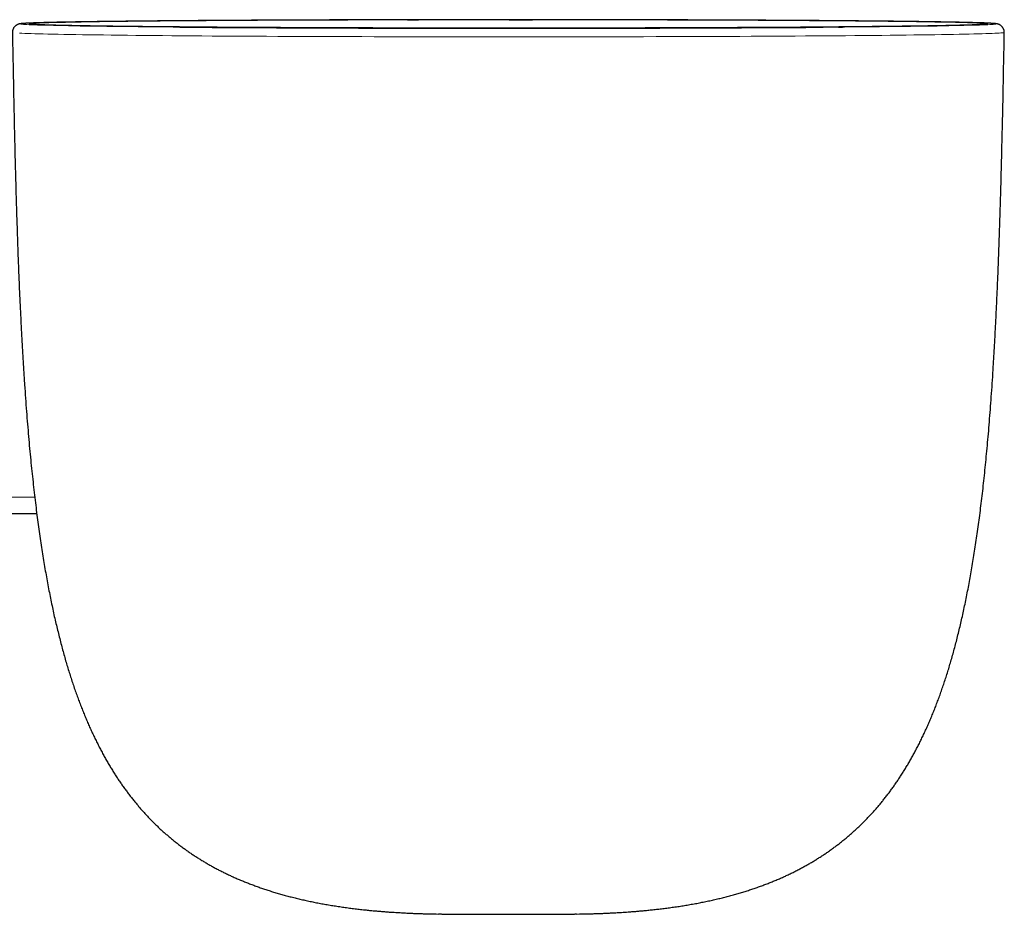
# Model space of a CAD drawing. Header units: millimetres. Extents: x 8 to 1352, y 12 to 1248.
# Tile 25 of 126: x 597 to 714, y 488 to 595. Entities that reach past the tile are written whole.
import ezdxf

# ---------------------------------------------------------------- set-up
doc = ezdxf.new("R2010")
doc.units = ezdxf.units.MM

msp = doc.modelspace()

# ---------------------------------------------------------------- linework, layer by layer
at = {"color": 7, "linetype": 'Continuous', "lineweight": 30}
msp.add_line((694.32, 593.74), (694.81, 593.75), dxfattribs=at)
at = {"color": 252, "linetype": 'Continuous', "lineweight": 0, "flags": 128}
for points in [[(615.08, 594.48), (613.99, 594.47), (612.93, 594.46), (611.91, 594.45), (610.91, 594.44), (609.94, 594.43), (609, 594.42), (608.09, 594.41), (607.22, 594.4), (606.38, 594.39), (605.57, 594.38), (604.8, 594.37), (604.06, 594.36), (603.35, 594.34), (602.68, 594.33), (602.05, 594.32), (601.45, 594.31), (600.89, 594.3), (600.37, 594.28), (599.88, 594.27), (599.43, 594.26), (599.02, 594.25), (598.65, 594.23), (598.32, 594.22), (598.03, 594.21), (597.77, 594.19), (597.56, 594.18), (597.38, 594.17), (597.24, 594.15), (597.15, 594.14), (597.09, 594.13), (597.07, 594.11), (597.09, 594.1), (597.15, 594.09), (597.26, 594.07), (597.4, 594.06), (597.58, 594.05), (597.8, 594.03), (598.06, 594.02), (598.36, 594.01), (598.69, 594), (599.07, 593.98), (599.48, 593.97), (599.93, 593.96), (600.42, 593.95), (600.95, 593.93), (601.52, 593.92), (602.12, 593.91), (602.76, 593.9), (603.43, 593.88), (604.14, 593.87), (604.88, 593.86), (605.66, 593.85), (606.47, 593.84), (607.32, 593.83), (608.19, 593.82), (609.1, 593.81), (610.05, 593.8), (611.02, 593.79), (612.02, 593.78), (613.05, 593.77), (614.11, 593.76), (615.2, 593.75), (616, 593.74)], [(616.84, 593.75), (615.89, 593.75), (614.82, 593.76), (613.78, 593.77), (612.76, 593.78), (611.78, 593.79), (610.82, 593.8), (609.9, 593.81), (609, 593.82), (608.14, 593.83), (607.31, 593.84), (606.51, 593.85), (605.75, 593.87), (605.02, 593.88), (604.32, 593.89), (603.66, 593.9), (603.03, 593.91), (602.44, 593.92), (601.89, 593.94), (601.37, 593.95), (600.89, 593.96), (600.44, 593.97), (600.03, 593.99), (599.66, 594), (599.33, 594.01), (599.04, 594.02), (598.79, 594.04), (598.57, 594.05), (598.39, 594.06), (598.25, 594.08), (598.15, 594.09), (598.09, 594.1), (598.07, 594.11), (598.09, 594.13), (598.14, 594.14), (598.24, 594.15), (598.37, 594.17), (598.55, 594.18), (598.76, 594.19), (599.01, 594.2), (599.3, 594.22), (599.63, 594.23), (599.99, 594.24), (600.39, 594.26), (600.83, 594.27), (601.31, 594.28), (601.82, 594.29), (602.38, 594.3), (602.96, 594.32), (603.59, 594.33), (604.24, 594.34), (604.94, 594.35), (605.66, 594.36), (606.42, 594.37), (607.22, 594.39), (608.04, 594.4), (608.9, 594.41), (609.79, 594.42), (610.72, 594.43), (611.67, 594.44), (612.65, 594.45), (613.66, 594.46), (614.7, 594.47), (615.77, 594.48)], [(645.02, 594.61), (644.4, 594.61), (642.91, 594.61), (641.43, 594.61), (639.96, 594.6), (638.5, 594.6), (637.05, 594.6), (635.62, 594.59), (634.19, 594.59), (632.78, 594.58), (631.39, 594.58), (630.01, 594.57), (628.65, 594.57), (627.31, 594.56), (625.99, 594.55), (624.68, 594.55), (623.4, 594.54), (622.14, 594.53), (620.9, 594.52), (619.69, 594.52), (618.5, 594.51), (617.33, 594.5), (616.19, 594.49), (615.08, 594.48)], [(615.77, 594.48), (616.86, 594.48), (617.98, 594.49), (619.13, 594.5), (620.3, 594.51), (621.49, 594.52), (622.71, 594.52), (623.95, 594.53), (625.21, 594.54), (626.49, 594.55), (627.79, 594.55), (629.11, 594.56), (630.45, 594.56), (631.8, 594.57), (633.17, 594.57), (634.55, 594.58), (635.95, 594.58), (637.36, 594.59), (638.79, 594.59), (640.22, 594.59), (641.67, 594.6), (643.04, 594.6)], [(644.38, 594.6), (644.59, 594.6), (646.06, 594.61), (647.53, 594.61), (649.01, 594.61), (650.5, 594.61), (651.99, 594.61), (653.48, 594.61), (654.97, 594.61), (655.16, 594.61)], [(657.3, 594.62), (656.48, 594.62), (654.97, 594.62), (653.45, 594.62), (651.93, 594.62), (650.42, 594.62), (648.91, 594.62), (647.4, 594.62), (646.4, 594.62)], [(657.91, 594.61), (657.95, 594.61), (659.44, 594.61), (660.92, 594.61), (662.41, 594.61), (663.88, 594.61), (665.35, 594.6), (666.82, 594.6), (668.27, 594.6), (669.72, 594.6), (671.16, 594.59), (672.58, 594.59), (673.99, 594.58), (675.39, 594.58), (676.78, 594.57), (678.15, 594.57), (679.51, 594.56), (680.85, 594.56), (682.17, 594.55), (683.47, 594.55), (684.75, 594.54), (686.02, 594.53), (687.26, 594.53), (688.48, 594.52), (689.67, 594.51), (690.85, 594.5), (692, 594.49), (693.12, 594.48), (694.22, 594.48), (695.29, 594.47), (696.33, 594.46), (697.34, 594.45), (698.33, 594.44), (699.28, 594.43), (700.21, 594.42), (701.1, 594.41), (701.97, 594.4), (702.8, 594.39), (703.59, 594.38), (704.36, 594.36), (705.09, 594.35), (705.79, 594.34), (706.45, 594.33), (707.07, 594.32), (707.66, 594.31), (708.22, 594.29), (708.74, 594.28), (709.22, 594.27), (709.66, 594.26), (710.07, 594.24), (710.44, 594.23), (710.77, 594.22), (711.07, 594.21), (711.32, 594.19), (711.54, 594.18), (711.71, 594.17), (711.85, 594.15), (711.95, 594.14), (712.01, 594.13), (712.03, 594.12), (712.02, 594.1), (711.96, 594.09), (711.87, 594.08), (711.73, 594.06), (711.56, 594.05), (711.35, 594.04), (711.1, 594.02), (710.81, 594.01), (710.48, 594), (710.11, 593.99), (709.71, 593.97), (709.27, 593.96), (708.79, 593.95), (708.28, 593.94), (707.73, 593.93), (707.14, 593.91), (706.52, 593.9), (705.86, 593.89), (705.17, 593.88), (704.44, 593.87), (703.68, 593.86), (702.89, 593.84), (702.06, 593.83), (701.2, 593.82), (700.31, 593.81), (699.39, 593.8), (698.44, 593.79), (697.45, 593.78), (696.44, 593.77), (695.4, 593.76), (694.34, 593.75), (693.24, 593.75), (692.12, 593.74), (691.61, 593.73)], [(694.81, 593.75), (695.03, 593.75), (696.11, 593.76), (697.17, 593.77), (698.2, 593.78), (699.2, 593.79), (700.17, 593.8), (701.11, 593.81), (702.01, 593.82), (702.89, 593.83), (703.73, 593.84), (704.54, 593.85), (705.31, 593.86), (706.05, 593.87), (706.75, 593.89), (707.42, 593.9), (708.06, 593.91), (708.65, 593.92), (709.21, 593.93), (709.74, 593.95), (710.22, 593.96), (710.67, 593.97), (711.08, 593.98), (711.45, 594), (711.79, 594.01), (712.08, 594.02), (712.33, 594.04), (712.55, 594.05), (712.73, 594.06), (712.86, 594.08), (712.96, 594.09), (713.02, 594.1), (713.03, 594.12), (713.01, 594.13), (712.95, 594.14), (712.85, 594.16), (712.71, 594.17), (712.53, 594.18), (712.31, 594.19), (712.05, 594.21), (711.75, 594.22), (711.41, 594.23), (711.04, 594.25), (710.62, 594.26), (710.17, 594.27), (709.68, 594.28), (709.15, 594.3), (708.59, 594.31), (707.99, 594.32), (707.35, 594.33), (706.68, 594.35), (705.97, 594.36), (705.22, 594.37), (704.45, 594.38), (703.63, 594.39), (702.79, 594.4), (701.91, 594.41), (701, 594.42), (700.06, 594.43), (699.09, 594.44), (698.08, 594.45), (697.05, 594.46), (695.99, 594.47), (694.9, 594.48), (693.79, 594.49), (692.64, 594.5), (691.48, 594.51), (690.28, 594.52), (689.06, 594.52), (687.82, 594.53), (686.56, 594.54), (685.27, 594.55), (683.97, 594.55), (682.64, 594.56), (681.3, 594.57), (679.94, 594.57), (678.56, 594.58), (677.16, 594.58), (675.75, 594.59), (674.33, 594.59), (672.89, 594.6), (671.44, 594.6), (669.98, 594.6), (668.5, 594.61), (667.02, 594.61), (665.53, 594.61), (664.04, 594.61), (662.54, 594.62), (661.03, 594.62), (660.07, 594.62)], [(692.49, 593.73), (692.77, 593.73), (693.91, 593.74), (694.32, 593.74)], [(714.03, 593.1), (714.03, 593.09), (713.99, 593.08), (713.92, 593.06), (713.8, 593.05), (713.64, 593.04), (713.44, 593.02), (713.2, 593.01), (712.92, 593), (712.6, 592.98), (712.24, 592.97), (711.85, 592.96), (711.41, 592.95), (710.94, 592.93), (710.42, 592.92), (709.87, 592.91), (709.28, 592.89), (708.66, 592.88), (707.99, 592.87), (707.29, 592.86), (706.56, 592.85), (705.79, 592.83), (704.98, 592.82), (704.15, 592.81), (703.27, 592.8), (702.37, 592.79), (701.43, 592.78), (700.46, 592.77), (699.46, 592.76), (698.42, 592.75), (697.36, 592.74), (696.27, 592.73), (695.15, 592.72), (694.01, 592.71), (692.83, 592.7), (691.63, 592.69), (690.41, 592.69), (689.16, 592.68), (687.89, 592.67), (686.6, 592.66), (685.28, 592.66), (683.94, 592.65), (682.59, 592.64), (681.21, 592.64), (679.82, 592.63), (678.41, 592.62), (676.98, 592.62), (675.54, 592.61), (674.09, 592.61), (672.62, 592.61), (671.14, 592.6), (669.64, 592.6), (668.14, 592.6), (666.63, 592.59), (665.11, 592.59), (663.59, 592.59), (662.06, 592.59), (660.52, 592.58), (658.98, 592.58), (657.44, 592.58), (655.89, 592.58), (654.35, 592.58), (652.81, 592.58), (651.26, 592.58), (649.72, 592.58), (648.19, 592.59), (646.66, 592.59), (645.13, 592.59), (643.61, 592.59), (642.1, 592.6), (640.6, 592.6), (639.1, 592.6), (637.62, 592.61), (636.15, 592.61), (634.7, 592.61), (633.25, 592.62), (631.83, 592.62), (630.41, 592.63), (629.02, 592.64), (627.64, 592.64), (626.28, 592.65), (624.95, 592.65), (623.63, 592.66), (622.33, 592.67), (621.06, 592.68), (619.81, 592.68), (618.58, 592.69), (617.38, 592.7), (616.2, 592.71), (615.05, 592.72), (613.93, 592.73), (612.84, 592.74), (611.78, 592.75), (610.74, 592.76), (609.74, 592.77), (608.76, 592.78), (607.82, 592.79), (606.91, 592.8), (606.04, 592.81), (605.19, 592.82), (604.39, 592.83), (603.61, 592.85), (602.88, 592.86), (602.17, 592.87), (601.51, 592.88), (600.88, 592.89), (600.29, 592.91), (599.73, 592.92), (599.21, 592.93), (598.74, 592.94), (598.3, 592.96), (597.9, 592.97), (597.53, 592.98), (597.21, 593), (596.93, 593.01)], [(659.84, 593.62), (659.36, 593.62), (657.9, 593.62), (656.44, 593.62), (654.97, 593.62), (653.5, 593.62), (652.04, 593.62), (650.58, 593.62), (650.27, 593.62)], [(598.73, 537.83), (598.33, 537.83), (597.86, 537.84), (597.39, 537.84), (596.91, 537.84), (596.43, 537.84), (595.95, 537.84), (595.46, 537.85), (594.97, 537.85), (594.48, 537.85), (593.98, 537.85), (593.48, 537.85), (592.98, 537.85), (592.47, 537.86), (591.96, 537.86), (591.53, 537.86)], [(646.75, 488.25), (646.84, 488.25), (647.01, 488.25), (647.18, 488.24), (647.36, 488.24), (647.55, 488.24), (647.74, 488.24), (647.94, 488.24), (648.14, 488.24), (648.35, 488.23), (648.57, 488.23), (648.79, 488.23), (649.01, 488.23), (649.24, 488.23), (649.48, 488.23), (649.72, 488.22), (649.96, 488.22), (650.21, 488.22), (650.46, 488.22), (650.71, 488.22), (650.97, 488.22), (651.23, 488.22), (651.5, 488.22), (651.77, 488.22), (652.04, 488.22), (652.31, 488.21), (652.59, 488.21), (652.86, 488.21), (653.14, 488.21), (653.42, 488.21), (653.7, 488.21), (653.99, 488.21), (654.27, 488.21), (654.56, 488.21), (654.84, 488.21), (655.13, 488.21), (655.41, 488.21), (655.7, 488.21), (655.98, 488.21), (656.26, 488.21), (656.55, 488.21), (656.83, 488.21), (657.11, 488.21), (657.38, 488.21), (657.66, 488.21), (657.94, 488.21), (658.21, 488.22), (658.48, 488.22), (658.74, 488.22), (659.01, 488.22), (659.27, 488.22), (659.52, 488.22), (659.78, 488.22), (660.03, 488.22), (660.27, 488.22), (660.51, 488.23), (660.75, 488.23), (660.98, 488.23), (661.21, 488.23), (661.43, 488.23), (661.65, 488.23), (661.86, 488.23), (662.07, 488.24), (662.27, 488.24), (662.46, 488.24), (662.65, 488.24), (662.84, 488.24), (663.01, 488.25), (663.17, 488.25)]]:
    msp.add_lwpolyline(points, dxfattribs=at)
at = {"color": 7, "linetype": 'Continuous', "lineweight": 30, "flags": 128}
for points in [[(616, 593.74), (616.32, 593.74), (617.46, 593.73), (618.63, 593.72), (619.82, 593.71), (621.04, 593.71), (622.28, 593.7), (623.55, 593.69), (624.83, 593.68), (626.14, 593.68), (627.46, 593.67), (628.81, 593.66), (630.17, 593.66), (631.55, 593.65), (632.94, 593.65), (634.35, 593.64), (635.78, 593.64), (637.22, 593.63), (638.67, 593.63), (640.13, 593.63), (641.6, 593.62), (643.08, 593.62), (644.57, 593.62), (646.07, 593.61), (647.57, 593.61), (649.08, 593.61), (650.59, 593.61), (652.1, 593.61), (653.62, 593.61), (655.14, 593.61), (656.66, 593.61), (658.17, 593.61), (659.69, 593.61), (661.2, 593.61), (662.71, 593.61), (664.21, 593.62), (665.7, 593.62), (667.19, 593.62), (668.67, 593.62), (670.14, 593.63), (671.6, 593.63), (673.05, 593.63), (674.49, 593.64), (675.91, 593.64), (677.32, 593.65), (678.71, 593.65), (680.09, 593.66), (681.45, 593.66), (682.79, 593.67), (684.12, 593.68), (685.42, 593.68), (686.7, 593.69), (687.96, 593.7), (689.2, 593.71), (690.42, 593.71), (691.61, 593.72), (692.49, 593.73)], [(691.61, 593.73), (690.98, 593.73), (689.81, 593.72), (688.61, 593.71), (687.4, 593.71), (686.16, 593.7), (684.9, 593.69), (683.62, 593.68), (682.32, 593.68), (681, 593.67), (679.66, 593.67), (678.31, 593.66), (676.94, 593.66), (675.55, 593.65), (674.15, 593.65), (672.74, 593.64), (671.32, 593.64), (669.88, 593.63), (668.44, 593.63), (666.98, 593.63), (665.52, 593.63), (664.05, 593.62), (662.57, 593.62), (661.09, 593.62), (659.61, 593.62), (658.12, 593.62), (656.63, 593.62), (655.14, 593.62), (653.65, 593.62), (652.15, 593.62), (650.67, 593.62), (649.18, 593.62), (647.7, 593.62), (646.22, 593.62), (644.75, 593.63), (643.29, 593.63), (641.83, 593.63), (640.39, 593.63), (638.95, 593.64), (637.52, 593.64), (636.11, 593.65), (634.71, 593.65), (633.32, 593.66), (631.95, 593.66), (630.6, 593.67), (629.26, 593.67), (627.94, 593.68), (626.63, 593.68), (625.35, 593.69), (624.09, 593.7), (622.85, 593.7), (621.63, 593.71), (620.43, 593.72), (619.26, 593.73), (618.11, 593.74), (616.99, 593.74), (616.84, 593.75)], [(643.04, 594.6), (643.12, 594.6), (644.38, 594.6)], [(646.4, 594.62), (645.9, 594.61), (645.02, 594.61)], [(655.16, 594.61), (656.46, 594.61), (657.91, 594.61)], [(660.07, 594.62), (659.52, 594.62), (658, 594.62), (657.3, 594.62)]]:
    msp.add_lwpolyline(points, dxfattribs=at)
at = {"color": 7, "linetype": 'Continuous', "lineweight": 30}
for centre, radius, start, end in [((647.94, 590.2), 101.96, 268.6675, 269.3309), ((661.99, 599.28), 111.04, 270.6105, 271.3135)]:
    msp.add_arc(centre, radius, start, end, dxfattribs=at)
for points, knots in [([(615.07, 594.48), (614.99, 594.48), (614.75, 594.48), (614.35, 594.48), (613.89, 594.47), (613.44, 594.47), (612.99, 594.46), (612.54, 594.46), (612.1, 594.45), (611.66, 594.45), (611.23, 594.45), (610.81, 594.44), (610.39, 594.44), (609.98, 594.43), (609.57, 594.43), (609.17, 594.42), (608.78, 594.42), (608.39, 594.42), (608, 594.41), (607.62, 594.41), (607.25, 594.4), (606.88, 594.4), (606.52, 594.39), (606.17, 594.39), (605.82, 594.38), (605.48, 594.38), (605.15, 594.37), (604.82, 594.37), (604.49, 594.36), (604.18, 594.36), (603.87, 594.35), (603.56, 594.35), (603.27, 594.34), (602.98, 594.34), (602.69, 594.33), (602.41, 594.33), (602.14, 594.32), (601.88, 594.32), (601.62, 594.31), (601.37, 594.31), (601.12, 594.3), (600.89, 594.3), (600.66, 594.29), (600.43, 594.28), (600.21, 594.28), (600, 594.27), (599.8, 594.27), (599.6, 594.26), (599.41, 594.26), (599.23, 594.25), (599.05, 594.25), (598.88, 594.24), (598.72, 594.24), (598.57, 594.23), (598.42, 594.22), (598.28, 594.22), (598.14, 594.21), (598.01, 594.21), (597.89, 594.2), (597.78, 594.2), (597.67, 594.19), (597.56, 594.18), (597.47, 594.18), (597.38, 594.17), (597.29, 594.16), (597.21, 594.16), (597.12, 594.15), (597.05, 594.14), (596.98, 594.13), (596.93, 594.12), (596.89, 594.11), (596.86, 594.1), (596.82, 594.09), (596.79, 594.08), (596.75, 594.07), (596.72, 594.06), (596.68, 594.04), (596.64, 594.02), (596.6, 594), (596.56, 593.98), (596.52, 593.95), (596.48, 593.92), (596.44, 593.89), (596.39, 593.85), (596.35, 593.81), (596.3, 593.76), (596.26, 593.71), (596.22, 593.65), (596.18, 593.58), (596.15, 593.51), (596.12, 593.43), (596.1, 593.35), (596.08, 593.26), (596.07, 593.18), (596.07, 593.12), (596.07, 593.1)], [0, 0, 0, 0, 0.0072, 0.020883, 0.034566, 0.048249, 0.061932, 0.075616, 0.0893, 0.102984, 0.116668, 0.130353, 0.144038, 0.157723, 0.171408, 0.185094, 0.19878, 0.212467, 0.226154, 0.239841, 0.253529, 0.267217, 0.280906, 0.294596, 0.308286, 0.321977, 0.335669, 0.349361, 0.363055, 0.376749, 0.390444, 0.404141, 0.417838, 0.431537, 0.445238, 0.45894, 0.472644, 0.48635, 0.500059, 0.513769, 0.527483, 0.541199, 0.554919, 0.568643, 0.582372, 0.596105, 0.609844, 0.62359, 0.637344, 0.651106, 0.664878, 0.678663, 0.692462, 0.706278, 0.720115, 0.733977, 0.747869, 0.7618, 0.775779, 0.78982, 0.803943, 0.818175, 0.832558, 0.847159, 0.862088, 0.877553, 0.894, 0.912683, 0.926311, 0.934119, 0.940735, 0.946225, 0.950858, 0.954834, 0.958296, 0.961353, 0.96409, 0.966573, 0.968858, 0.970989, 0.973005, 0.974941, 0.976824, 0.978678, 0.980522, 0.982368, 0.984222, 0.98609, 0.987971, 0.989863, 0.99197, 0.99407, 0.99615, 0.998207, 1, 1, 1, 1]), ([(616.85, 593.75), (616.71, 593.75), (616.41, 593.75), (615.96, 593.75), (615.49, 593.76), (615.03, 593.76), (614.57, 593.76), (614.12, 593.77), (613.68, 593.77), (613.23, 593.78), (612.8, 593.78), (612.37, 593.79), (611.95, 593.79), (611.53, 593.79), (611.11, 593.8), (610.71, 593.8), (610.3, 593.81), (609.91, 593.81), (609.52, 593.82), (609.13, 593.82), (608.75, 593.83), (608.38, 593.83), (608.02, 593.83), (607.65, 593.84), (607.3, 593.84), (606.95, 593.85), (606.61, 593.85), (606.27, 593.86), (605.94, 593.86), (605.62, 593.87), (605.3, 593.87), (604.99, 593.88), (604.69, 593.88), (604.39, 593.89), (604.1, 593.89), (603.82, 593.9), (603.54, 593.9), (603.27, 593.91), (603, 593.91), (602.75, 593.92), (602.49, 593.92), (602.25, 593.93), (602.01, 593.93), (601.78, 593.94), (601.56, 593.94), (601.34, 593.95), (601.13, 593.95), (600.93, 593.96), (600.73, 593.96), (600.55, 593.97), (600.36, 593.98), (600.19, 593.98), (600.02, 593.99), (599.86, 593.99), (599.71, 594), (599.57, 594), (599.43, 594.01), (599.3, 594.01), (599.17, 594.02), (599.06, 594.02), (598.95, 594.03), (598.85, 594.03), (598.76, 594.04), (598.68, 594.04), (598.6, 594.05), (598.53, 594.05), (598.47, 594.06), (598.42, 594.06), (598.38, 594.07), (598.35, 594.07), (598.33, 594.07), (598.32, 594.07), (598.31, 594.08), (598.31, 594.08), (598.31, 594.08)], [0, 0, 0, 0, 0.012696, 0.027162, 0.041629, 0.056095, 0.070561, 0.085027, 0.099492, 0.113958, 0.128423, 0.142888, 0.157352, 0.171816, 0.18628, 0.200744, 0.215207, 0.22967, 0.244132, 0.258594, 0.273056, 0.287517, 0.301977, 0.316437, 0.330897, 0.345355, 0.359813, 0.37427, 0.388726, 0.403182, 0.417636, 0.432089, 0.446541, 0.460992, 0.475442, 0.489889, 0.504336, 0.51878, 0.533222, 0.547662, 0.562099, 0.576534, 0.590965, 0.605393, 0.619816, 0.634235, 0.648649, 0.663058, 0.677459, 0.691853, 0.706238, 0.720613, 0.734976, 0.749325, 0.763657, 0.77797, 0.79226, 0.806522, 0.820749, 0.834934, 0.849068, 0.863137, 0.877124, 0.891007, 0.904757, 0.918333, 0.931681, 0.94473, 0.957384, 0.968259, 0.978447, 0.987847, 0.996391, 1, 1, 1, 1]), ([(643.68, 594.61), (643.61, 594.61), (643.31, 594.61), (642.81, 594.61), (642.18, 594.61), (641.54, 594.61), (640.91, 594.61), (640.28, 594.6), (639.65, 594.6), (639.02, 594.6), (638.4, 594.6), (637.78, 594.6), (637.16, 594.6), (636.54, 594.59), (635.92, 594.59), (635.31, 594.59), (634.7, 594.59), (634.09, 594.59), (633.48, 594.58), (632.88, 594.58), (632.28, 594.58), (631.68, 594.58), (631.09, 594.58), (630.5, 594.57), (629.91, 594.57), (629.32, 594.57), (628.74, 594.57), (628.16, 594.56), (627.59, 594.56), (627.02, 594.56), (626.45, 594.56), (625.88, 594.55), (625.32, 594.55), (624.77, 594.55), (624.21, 594.54), (623.66, 594.54), (623.12, 594.54), (622.58, 594.53), (622.04, 594.53), (621.5, 594.53), (620.98, 594.52), (620.45, 594.52), (619.93, 594.52), (619.41, 594.51), (618.9, 594.51), (618.4, 594.51), (617.89, 594.5), (617.4, 594.5), (616.9, 594.5), (616.41, 594.49), (615.93, 594.49), (615.48, 594.48), (615.2, 594.48), (615.07, 594.48)], [0, 0, 0, 0, 0.007352, 0.027279, 0.047206, 0.067133, 0.08706, 0.106988, 0.126915, 0.146842, 0.166769, 0.186697, 0.206624, 0.226552, 0.246479, 0.266406, 0.286334, 0.306262, 0.326189, 0.346117, 0.366045, 0.385972, 0.4059, 0.425828, 0.445756, 0.465684, 0.485612, 0.50554, 0.525468, 0.545397, 0.565325, 0.585254, 0.605182, 0.625111, 0.645039, 0.664968, 0.684897, 0.704826, 0.724755, 0.744685, 0.764614, 0.784544, 0.804473, 0.824403, 0.844333, 0.864263, 0.884194, 0.904124, 0.924055, 0.943986, 0.963917, 0.983848, 1, 1, 1, 1]), ([(645.02, 594.61), (644.92, 594.61), (644.61, 594.61), (644.17, 594.61), (643.82, 594.61), (643.68, 594.61)], [0, 0, 0, 0, 0.217742, 0.697341, 1, 1, 1, 1]), ([(647.74, 594.62), (647.59, 594.62), (647.23, 594.62), (646.78, 594.62), (646.48, 594.62), (646.4, 594.62)], [0, 0, 0, 0, 0.327942, 0.808114, 1, 1, 1, 1]), ([(655.95, 594.62), (655.88, 594.62), (655.59, 594.62), (655.09, 594.62), (654.44, 594.62), (653.79, 594.62), (653.14, 594.62), (652.49, 594.62), (651.84, 594.62), (651.19, 594.62), (650.54, 594.62), (649.89, 594.62), (649.24, 594.62), (648.59, 594.62), (648.09, 594.62), (647.81, 594.62), (647.74, 594.62)], [0, 0, 0, 0, 0.025344, 0.104474, 0.183605, 0.262736, 0.341866, 0.420997, 0.500128, 0.579259, 0.658389, 0.73752, 0.816651, 0.895782, 0.974913, 1, 1, 1, 1]), ([(657.3, 594.62), (657.21, 594.62), (656.91, 594.62), (656.46, 594.62), (656.1, 594.62), (655.95, 594.62)], [0, 0, 0, 0, 0.18818, 0.671486, 1, 1, 1, 1]), ([(661.42, 594.62), (661.26, 594.62), (660.88, 594.62), (660.43, 594.62), (660.14, 594.62), (660.07, 594.62)], [0, 0, 0, 0, 0.354091, 0.834323, 1, 1, 1, 1]), ([(714.03, 593.1), (714.03, 593.1), (714.04, 593.13), (714.03, 593.19), (714.02, 593.28), (714.01, 593.36), (713.98, 593.44), (713.95, 593.51), (713.92, 593.58), (713.88, 593.65), (713.84, 593.71), (713.8, 593.76), (713.76, 593.81), (713.71, 593.85), (713.67, 593.89), (713.63, 593.93), (713.58, 593.95), (713.54, 593.98), (713.5, 594), (713.47, 594.02), (713.43, 594.04), (713.4, 594.05), (713.36, 594.07), (713.33, 594.08), (713.29, 594.09), (713.26, 594.1), (713.23, 594.11), (713.19, 594.11), (713.15, 594.12), (713.11, 594.13), (713.05, 594.14), (712.98, 594.15), (712.9, 594.16), (712.81, 594.16), (712.72, 594.17), (712.63, 594.18), (712.53, 594.18), (712.42, 594.19), (712.31, 594.2), (712.19, 594.2), (712.07, 594.21), (711.94, 594.21), (711.8, 594.22), (711.66, 594.23), (711.51, 594.23), (711.35, 594.24), (711.19, 594.24), (711.02, 594.25), (710.84, 594.25), (710.65, 594.26), (710.46, 594.26), (710.26, 594.27), (710.06, 594.28), (709.84, 594.28), (709.63, 594.29), (709.4, 594.29), (709.17, 594.3), (708.93, 594.3), (708.68, 594.31), (708.43, 594.31), (708.17, 594.32), (707.9, 594.32), (707.63, 594.33), (707.35, 594.33), (707.07, 594.34), (706.77, 594.34), (706.48, 594.35), (706.17, 594.35), (705.86, 594.36), (705.54, 594.36), (705.22, 594.37), (704.89, 594.37), (704.55, 594.38), (704.21, 594.38), (703.86, 594.39), (703.5, 594.39), (703.14, 594.4), (702.77, 594.4), (702.4, 594.41), (702.02, 594.41), (701.63, 594.42), (701.24, 594.42), (700.85, 594.43), (700.44, 594.43), (700.03, 594.43), (699.62, 594.44), (699.2, 594.44), (698.77, 594.45), (698.34, 594.45), (697.91, 594.46), (697.47, 594.46), (697.02, 594.46), (696.57, 594.47), (696.11, 594.47), (695.65, 594.48), (695.18, 594.48), (694.71, 594.48), (694.23, 594.49), (693.75, 594.49), (693.26, 594.5), (692.77, 594.5), (692.27, 594.5), (691.77, 594.51), (691.26, 594.51), (690.75, 594.51), (690.23, 594.52), (689.71, 594.52), (689.19, 594.52), (688.66, 594.53), (688.13, 594.53), (687.59, 594.53), (687.05, 594.54), (686.5, 594.54), (685.96, 594.54), (685.4, 594.55), (684.85, 594.55), (684.29, 594.55), (683.72, 594.55), (683.15, 594.56), (682.58, 594.56), (682.01, 594.56), (681.43, 594.57), (680.85, 594.57), (680.26, 594.57), (679.67, 594.57), (679.08, 594.58), (678.49, 594.58), (677.89, 594.58), (677.29, 594.58), (676.69, 594.58), (676.08, 594.59), (675.48, 594.59), (674.87, 594.59), (674.25, 594.59), (673.64, 594.59), (673.02, 594.6), (672.4, 594.6), (671.78, 594.6), (671.15, 594.6), (670.53, 594.6), (669.9, 594.6), (669.27, 594.61), (668.63, 594.61), (668, 594.61), (667.37, 594.61), (666.73, 594.61), (666.09, 594.61), (665.45, 594.61), (664.81, 594.61), (664.17, 594.61), (663.52, 594.62), (662.88, 594.62), (662.23, 594.62), (661.75, 594.62), (661.47, 594.62), (661.42, 594.62)], [0, 0, 0, 0, 0.0001582, 0.0012836, 0.0023962, 0.0034967, 0.0045858, 0.0056639, 0.0067312, 0.0077876, 0.0088332, 0.0098689, 0.0108972, 0.0119229, 0.0129525, 0.0139942, 0.01506, 0.0161642, 0.0173233, 0.0185562, 0.0198846, 0.0213338, 0.022934, 0.0247219, 0.0267434, 0.0290582, 0.0317463, 0.0349216, 0.0387577, 0.0435486, 0.0498888, 0.0594559, 0.0686963, 0.0772664, 0.0853992, 0.0940113, 0.1023232, 0.1104503, 0.1184584, 0.1263847, 0.1342522, 0.142076, 0.1498667, 0.1576314, 0.1653757, 0.1731035, 0.1808179, 0.1885213, 0.1962155, 0.203902, 0.211582, 0.2192564, 0.2269261, 0.2345917, 0.2422537, 0.2499126, 0.2575688, 0.2652226, 0.2728743, 0.2805241, 0.2881723, 0.2958189, 0.3034642, 0.3111083, 0.3187514, 0.3263934, 0.3340345, 0.3416749, 0.3493145, 0.3569534, 0.3645917, 0.3722294, 0.3798667, 0.3875034, 0.3951397, 0.4027756, 0.4104111, 0.4180463, 0.4256812, 0.4333157, 0.44095, 0.448584, 0.4562178, 0.4638513, 0.4714846, 0.4791178, 0.4867507, 0.4943835, 0.5020161, 0.5096485, 0.5172808, 0.524913, 0.532545, 0.540177, 0.5478088, 0.5554405, 0.5630721, 0.5707036, 0.578335, 0.5859663, 0.5935975, 0.6012287, 0.6088597, 0.6164908, 0.6241217, 0.6317526, 0.6393834, 0.6470142, 0.6546449, 0.6622755, 0.6699061, 0.6775367, 0.6851672, 0.6927977, 0.7004281, 0.7080585, 0.7156888, 0.7233191, 0.7309494, 0.7385796, 0.7462099, 0.75384, 0.7614702, 0.7691003, 0.7767304, 0.7843605, 0.7919905, 0.7996206, 0.8072506, 0.8148806, 0.8225105, 0.8301405, 0.8377704, 0.8454003, 0.8530302, 0.8606601, 0.8682899, 0.8759198, 0.8835496, 0.8911794, 0.8988093, 0.9064391, 0.9140688, 0.9216986, 0.9293284, 0.9369581, 0.9445879, 0.9522176, 0.9598474, 0.9674771, 0.9751068, 0.9827365, 0.9903662, 0.9979959, 1, 1, 1, 1]), ([(692.47, 593.74), (692.46, 593.74), (692.29, 593.74), (692, 593.74), (691.72, 593.73), (691.6, 593.73)], [0, 0, 0, 0, 0.033504, 0.598758, 1, 1, 1, 1]), ([(711.79, 594.08), (711.79, 594.08), (711.79, 594.08), (711.79, 594.07), (711.77, 594.07), (711.75, 594.07), (711.72, 594.07), (711.69, 594.06), (711.64, 594.06), (711.59, 594.06), (711.52, 594.05), (711.45, 594.05), (711.37, 594.04), (711.29, 594.04), (711.19, 594.03), (711.09, 594.03), (710.98, 594.02), (710.86, 594.02), (710.73, 594.01), (710.6, 594), (710.45, 594), (710.3, 593.99), (710.15, 593.99), (709.98, 593.98), (709.81, 593.98), (709.64, 593.97), (709.45, 593.97), (709.26, 593.96), (709.06, 593.96), (708.85, 593.95), (708.64, 593.95), (708.42, 593.94), (708.19, 593.94), (707.96, 593.93), (707.71, 593.93), (707.47, 593.92), (707.21, 593.91), (706.95, 593.91), (706.68, 593.9), (706.41, 593.9), (706.13, 593.89), (705.84, 593.89), (705.54, 593.88), (705.24, 593.88), (704.93, 593.87), (704.62, 593.87), (704.3, 593.86), (703.97, 593.86), (703.64, 593.86), (703.3, 593.85), (702.95, 593.85), (702.6, 593.84), (702.25, 593.84), (701.88, 593.83), (701.51, 593.83), (701.14, 593.82), (700.75, 593.82), (700.37, 593.81), (699.97, 593.81), (699.57, 593.8), (699.17, 593.8), (698.76, 593.8), (698.34, 593.79), (697.92, 593.79), (697.49, 593.78), (697.06, 593.78), (696.62, 593.77), (696.18, 593.77), (695.73, 593.77), (695.27, 593.76), (694.81, 593.76), (694.35, 593.75), (693.88, 593.75), (693.41, 593.75), (692.94, 593.74), (692.62, 593.74), (692.47, 593.74)], [0, 0, 0, 0, 0.003881, 0.011968, 0.020916, 0.030702, 0.041263, 0.052511, 0.064339, 0.076641, 0.089321, 0.102297, 0.115504, 0.128889, 0.142413, 0.156046, 0.169765, 0.183551, 0.197392, 0.211277, 0.225197, 0.239148, 0.253122, 0.267117, 0.28113, 0.295156, 0.309195, 0.323245, 0.337304, 0.35137, 0.365444, 0.379523, 0.393608, 0.407697, 0.421791, 0.435888, 0.449988, 0.464092, 0.478197, 0.492306, 0.506416, 0.520528, 0.534642, 0.548758, 0.562875, 0.576993, 0.591112, 0.605233, 0.619354, 0.633477, 0.6476, 0.661724, 0.675849, 0.689974, 0.7041, 0.718227, 0.732354, 0.746482, 0.76061, 0.774739, 0.788868, 0.802997, 0.817127, 0.831257, 0.845387, 0.859518, 0.873649, 0.88778, 0.901912, 0.916043, 0.930175, 0.944307, 0.95844, 0.972572, 0.986705, 1, 1, 1, 1]), ([(596.07, 593.1), (596.08, 592.49), (596.12, 590.55), (596.18, 587.43), (596.25, 583.85), (596.32, 580.62), (596.39, 577.65), (596.47, 574.9), (596.54, 572.25), (596.63, 569.67), (596.71, 567.17), (596.8, 564.81), (596.89, 562.59), (596.99, 560.47), (597.09, 558.46), (597.19, 556.54), (597.29, 554.7), (597.4, 552.94), (597.51, 551.24), (597.63, 549.61), (597.74, 548.04), (597.86, 546.52), (597.99, 545.05), (598.11, 543.63), (598.24, 542.26), (598.38, 540.93), (598.52, 539.64), (598.66, 538.39), (598.8, 537.18), (598.95, 536), (599.1, 534.85), (599.25, 533.74), (599.41, 532.65), (599.57, 531.6), (599.73, 530.57), (599.9, 529.57), (600.07, 528.59), (600.24, 527.64), (600.42, 526.71), (600.6, 525.81), (600.78, 524.93), (600.96, 524.06), (601.15, 523.22), (601.35, 522.4), (601.54, 521.6), (601.74, 520.81), (601.94, 520.05), (602.14, 519.3), (602.35, 518.56), (602.56, 517.85), (602.77, 517.14), (602.99, 516.46), (603.21, 515.79), (603.43, 515.13), (603.66, 514.49), (603.89, 513.86), (604.12, 513.24), (604.35, 512.64), (604.59, 512.05), (604.83, 511.47), (605.07, 510.9), (605.32, 510.34), (605.57, 509.8), (605.82, 509.27), (606.08, 508.74), (606.34, 508.23), (606.6, 507.73), (606.86, 507.23), (607.13, 506.75), (607.4, 506.27), (607.68, 505.81), (607.96, 505.35), (608.24, 504.9), (608.52, 504.46), (608.81, 504.03), (609.1, 503.61), (609.4, 503.19), (609.7, 502.79), (610, 502.38), (610.3, 501.99), (610.61, 501.61), (610.93, 501.23), (611.24, 500.86), (611.56, 500.49), (611.89, 500.13), (612.22, 499.78), (612.55, 499.43), (612.89, 499.09), (613.23, 498.76), (613.57, 498.43), (613.92, 498.11), (614.28, 497.8), (614.64, 497.49), (615, 497.18), (615.37, 496.88), (615.74, 496.59), (616.12, 496.3), (616.5, 496.02), (616.89, 495.74), (617.28, 495.47), (617.68, 495.21), (618.09, 494.94), (618.5, 494.69), (618.91, 494.44), (619.33, 494.19), (619.76, 493.95), (620.19, 493.71), (620.64, 493.48), (621.08, 493.25), (621.53, 493.03), (621.99, 492.81), (622.46, 492.6), (622.94, 492.39), (623.42, 492.19), (623.91, 491.99), (624.4, 491.8), (624.91, 491.61), (625.42, 491.42), (625.94, 491.24), (626.47, 491.07), (627, 490.9), (627.55, 490.73), (628.11, 490.57), (628.67, 490.42), (629.24, 490.27), (629.83, 490.12), (630.42, 489.98), (631.02, 489.85), (631.63, 489.72), (632.25, 489.59), (632.88, 489.47), (633.52, 489.36), (634.17, 489.25), (634.83, 489.15), (635.49, 489.05), (636.15, 488.96), (636.82, 488.87), (637.48, 488.8), (638.1, 488.73), (638.68, 488.67), (639.22, 488.62), (639.73, 488.58), (640.2, 488.54), (640.65, 488.5), (641.07, 488.47), (641.46, 488.45), (641.83, 488.43), (642.18, 488.41), (642.5, 488.39), (642.81, 488.37), (643.1, 488.36), (643.38, 488.35), (643.64, 488.33), (643.89, 488.32), (644.13, 488.32), (644.36, 488.31), (644.58, 488.3), (644.81, 488.29), (645.04, 488.28), (645.27, 488.28), (645.45, 488.27), (645.55, 488.27), (645.57, 488.27)], [0, 0, 0, 0, 0.013722, 0.04378, 0.070412, 0.094544, 0.116722, 0.137315, 0.156585, 0.176644, 0.195432, 0.213113, 0.229834, 0.245712, 0.260838, 0.275289, 0.289127, 0.302406, 0.315172, 0.327462, 0.339313, 0.350754, 0.361813, 0.372512, 0.382874, 0.392918, 0.402661, 0.41212, 0.42131, 0.430244, 0.438934, 0.447393, 0.455631, 0.463657, 0.471481, 0.479113, 0.48656, 0.493829, 0.500929, 0.507865, 0.514646, 0.521275, 0.527761, 0.534107, 0.54032, 0.546404, 0.552364, 0.558205, 0.563932, 0.569548, 0.575058, 0.580466, 0.585774, 0.590988, 0.596111, 0.601146, 0.606095, 0.610964, 0.615754, 0.620469, 0.625111, 0.629684, 0.634191, 0.638633, 0.643014, 0.647336, 0.651602, 0.655814, 0.659974, 0.664086, 0.668151, 0.672172, 0.67615, 0.680089, 0.68399, 0.687855, 0.691687, 0.695487, 0.699259, 0.703002, 0.706721, 0.710416, 0.71409, 0.717744, 0.721381, 0.725002, 0.72861, 0.732206, 0.735792, 0.73937, 0.742942, 0.746509, 0.750074, 0.753639, 0.757204, 0.760772, 0.764344, 0.767922, 0.771509, 0.775105, 0.778712, 0.782333, 0.78597, 0.789624, 0.793296, 0.79699, 0.800706, 0.804447, 0.808215, 0.812011, 0.815838, 0.819697, 0.82359, 0.827519, 0.831487, 0.835495, 0.839545, 0.84364, 0.847781, 0.85197, 0.856209, 0.860501, 0.864847, 0.869249, 0.873709, 0.87823, 0.882811, 0.887455, 0.892163, 0.896935, 0.90177, 0.906666, 0.91162, 0.916625, 0.92167, 0.926739, 0.931799, 0.936812, 0.941729, 0.946004, 0.95008, 0.953937, 0.95757, 0.960982, 0.964182, 0.967185, 0.970006, 0.972661, 0.975167, 0.97754, 0.979794, 0.981945, 0.984005, 0.985988, 0.987906, 0.989772, 0.991599, 0.993398, 0.995383, 0.997366, 0.999359, 1, 1, 1, 1]), ([(664.53, 488.27), (664.56, 488.27), (664.65, 488.27), (664.82, 488.28), (665.04, 488.28), (665.25, 488.29), (665.47, 488.3), (665.69, 488.3), (665.92, 488.31), (666.16, 488.32), (666.41, 488.33), (666.67, 488.34), (666.94, 488.36), (667.22, 488.37), (667.52, 488.38), (667.84, 488.4), (668.18, 488.42), (668.53, 488.44), (668.91, 488.47), (669.32, 488.49), (669.75, 488.53), (670.22, 488.56), (670.71, 488.61), (671.23, 488.65), (671.78, 488.71), (672.36, 488.77), (672.97, 488.84), (673.59, 488.91), (674.23, 489), (674.87, 489.09), (675.52, 489.18), (676.17, 489.29), (676.81, 489.4), (677.45, 489.51), (678.08, 489.64), (678.7, 489.76), (679.31, 489.9), (679.92, 490.04), (680.51, 490.18), (681.09, 490.33), (681.67, 490.48), (682.23, 490.64), (682.79, 490.8), (683.34, 490.97), (683.87, 491.15), (684.4, 491.32), (684.92, 491.51), (685.44, 491.7), (685.94, 491.89), (686.44, 492.09), (686.92, 492.29), (687.4, 492.49), (687.88, 492.71), (688.34, 492.92), (688.8, 493.14), (689.25, 493.37), (689.7, 493.6), (690.14, 493.84), (690.57, 494.08), (691, 494.32), (691.42, 494.57), (691.83, 494.83), (692.24, 495.09), (692.64, 495.35), (693.04, 495.62), (693.43, 495.9), (693.81, 496.18), (694.19, 496.46), (694.57, 496.75), (694.94, 497.05), (695.3, 497.35), (695.67, 497.66), (696.02, 497.97), (696.37, 498.29), (696.72, 498.61), (697.06, 498.94), (697.4, 499.28), (697.73, 499.62), (698.06, 499.97), (698.39, 500.32), (698.71, 500.68), (699.03, 501.05), (699.34, 501.42), (699.65, 501.8), (699.95, 502.19), (700.26, 502.58), (700.56, 502.98), (700.85, 503.39), (701.14, 503.81), (701.43, 504.23), (701.71, 504.66), (701.99, 505.1), (702.27, 505.55), (702.55, 506.01), (702.82, 506.47), (703.08, 506.94), (703.35, 507.43), (703.61, 507.92), (703.87, 508.42), (704.12, 508.93), (704.37, 509.45), (704.62, 509.98), (704.87, 510.53), (705.11, 511.08), (705.35, 511.64), (705.59, 512.22), (705.82, 512.8), (706.05, 513.4), (706.28, 514.01), (706.5, 514.64), (706.72, 515.27), (706.94, 515.92), (707.16, 516.58), (707.37, 517.26), (707.58, 517.95), (707.78, 518.66), (707.99, 519.38), (708.19, 520.12), (708.38, 520.87), (708.58, 521.65), (708.77, 522.43), (708.96, 523.24), (709.14, 524.07), (709.32, 524.91), (709.5, 525.77), (709.68, 526.66), (709.85, 527.56), (710.02, 528.49), (710.18, 529.44), (710.35, 530.42), (710.51, 531.41), (710.66, 532.44), (710.82, 533.49), (710.97, 534.57), (711.12, 535.67), (711.26, 536.81), (711.4, 537.98), (711.54, 539.18), (711.67, 540.41), (711.8, 541.68), (711.93, 542.99), (712.06, 544.34), (712.18, 545.73), (712.29, 547.17), (712.41, 548.65), (712.52, 550.18), (712.63, 551.76), (712.73, 553.4), (712.84, 555.1), (712.93, 556.87), (713.03, 558.7), (713.12, 560.61), (713.21, 562.6), (713.3, 564.68), (713.38, 566.87), (713.46, 569.16), (713.54, 571.57), (713.62, 574.13), (713.69, 576.85), (713.76, 579.76), (713.84, 582.9), (713.91, 586.32), (713.97, 589.75), (714.02, 592.05), (714.03, 593.1)], [0, 0, 0, 0, 0.0007248, 0.0025587, 0.0043692, 0.0061742, 0.0079867, 0.0098184, 0.0116826, 0.0135918, 0.0155584, 0.0175948, 0.0197136, 0.0219279, 0.0242514, 0.0266984, 0.0292839, 0.0320236, 0.0349337, 0.0380304, 0.0413293, 0.0448442, 0.0485854, 0.0525575, 0.0567564, 0.0611678, 0.0657655, 0.0705138, 0.0753715, 0.080297, 0.0852533, 0.0902051, 0.0951291, 0.1000116, 0.1048435, 0.1096192, 0.1143354, 0.1189909, 0.1235852, 0.1281188, 0.1325927, 0.1370083, 0.1413673, 0.1456713, 0.1499223, 0.1541222, 0.1582731, 0.1623768, 0.1664355, 0.1704512, 0.1744259, 0.1783616, 0.1822604, 0.1861242, 0.189955, 0.1937547, 0.1975254, 0.201269, 0.2049873, 0.2086823, 0.212356, 0.2160101, 0.2196466, 0.2232673, 0.2268741, 0.2304689, 0.2340534, 0.2376296, 0.2411993, 0.2447643, 0.2483265, 0.2518876, 0.2554494, 0.2590133, 0.2625811, 0.2661546, 0.2697356, 0.2733261, 0.2769278, 0.2805427, 0.2841725, 0.2878193, 0.2914848, 0.295171, 0.2988798, 0.3026132, 0.3063731, 0.3101614, 0.3139803, 0.3178316, 0.3217175, 0.32564, 0.3296012, 0.3336033, 0.3376484, 0.3417387, 0.3458764, 0.3500638, 0.3543033, 0.3585971, 0.3629477, 0.3673576, 0.3718292, 0.3763652, 0.3809681, 0.3856406, 0.3903856, 0.3952058, 0.4001042, 0.4050838, 0.4101475, 0.4152987, 0.4205406, 0.4258766, 0.4313101, 0.4368449, 0.4424846, 0.4482331, 0.4540944, 0.4600728, 0.4661727, 0.4723985, 0.478755, 0.4852472, 0.4918803, 0.4986596, 0.5055909, 0.5126803, 0.5199339, 0.5273586, 0.5349612, 0.5427492, 0.5507306, 0.5589137, 0.5673074, 0.5759213, 0.5847655, 0.5938511, 0.6031897, 0.612794, 0.6226778, 0.632856, 0.6433447, 0.6541617, 0.6653264, 0.6768603, 0.6887872, 0.7011335, 0.7139289, 0.7272068, 0.7410052, 0.7553674, 0.7703435, 0.7859921, 0.802382, 0.8195957, 0.8377331, 0.8569181, 0.8773068, 0.8991024, 0.9225773, 0.9481139, 0.9762806, 1, 1, 1, 1]), ([(591.53, 535.89), (591.66, 535.89), (591.96, 535.89), (592.43, 535.89), (592.92, 535.89), (593.41, 535.89), (593.9, 535.89), (594.39, 535.89), (594.88, 535.88), (595.36, 535.88), (595.84, 535.88), (596.31, 535.88), (596.79, 535.88), (597.26, 535.88), (597.72, 535.87), (598.19, 535.87), (598.6, 535.87), (598.86, 535.87), (598.97, 535.87)], [0, 0, 0, 0, 0.051979, 0.116482, 0.180985, 0.245488, 0.309989, 0.374491, 0.438991, 0.503491, 0.56799, 0.632489, 0.696987, 0.761484, 0.82598, 0.890475, 0.95497, 1, 1, 1, 1]), ([(646.76, 488.25), (646.81, 488.25), (646.91, 488.25), (647.08, 488.25), (647.24, 488.24), (647.42, 488.24), (647.6, 488.24), (647.78, 488.24), (647.97, 488.24), (648.16, 488.23), (648.36, 488.23), (648.57, 488.23), (648.78, 488.23), (648.99, 488.23), (649.21, 488.23), (649.43, 488.23), (649.65, 488.22), (649.88, 488.22), (650.12, 488.22), (650.36, 488.22), (650.6, 488.22), (650.84, 488.22), (651.09, 488.22), (651.34, 488.22), (651.59, 488.22), (651.85, 488.22), (652.1, 488.21), (652.36, 488.21), (652.62, 488.21), (652.89, 488.21), (653.15, 488.21), (653.42, 488.21), (653.69, 488.21), (653.96, 488.21), (654.23, 488.21), (654.5, 488.21), (654.77, 488.21), (655.04, 488.21), (655.31, 488.21), (655.58, 488.21), (655.85, 488.21), (656.12, 488.21), (656.39, 488.21), (656.65, 488.21), (656.92, 488.21), (657.18, 488.21), (657.45, 488.21), (657.71, 488.21), (657.97, 488.21), (658.23, 488.22), (658.48, 488.22), (658.74, 488.22), (658.99, 488.22), (659.23, 488.22), (659.48, 488.22), (659.72, 488.22), (659.96, 488.22), (660.19, 488.22), (660.42, 488.22), (660.65, 488.23), (660.87, 488.23), (661.09, 488.23), (661.3, 488.23), (661.51, 488.23), (661.72, 488.23), (661.92, 488.23), (662.11, 488.24), (662.3, 488.24), (662.49, 488.24), (662.67, 488.24), (662.84, 488.24), (663.01, 488.25), (663.11, 488.25), (663.16, 488.25)], [0, 0, 0, 0, 0.014054, 0.02819, 0.042319, 0.056443, 0.070561, 0.084676, 0.098786, 0.112894, 0.126999, 0.141101, 0.155202, 0.1693, 0.183397, 0.197492, 0.211586, 0.225679, 0.239771, 0.253862, 0.267952, 0.282042, 0.296131, 0.310219, 0.324306, 0.338393, 0.35248, 0.366567, 0.380653, 0.394738, 0.408824, 0.422909, 0.436994, 0.451079, 0.465164, 0.479248, 0.493333, 0.507418, 0.521502, 0.535587, 0.549671, 0.563756, 0.577841, 0.591925, 0.60601, 0.620096, 0.634181, 0.648267, 0.662352, 0.676439, 0.690525, 0.704612, 0.718699, 0.732787, 0.746876, 0.760965, 0.775054, 0.789145, 0.803236, 0.817328, 0.831422, 0.845516, 0.859612, 0.873709, 0.887808, 0.901909, 0.916012, 0.930118, 0.944226, 0.958337, 0.972452, 0.986572, 1, 1, 1, 1])]:
    msp.add_open_spline(points, degree=3, knots=knots, dxfattribs=at)

doc.saveas('drawing.dxf')
